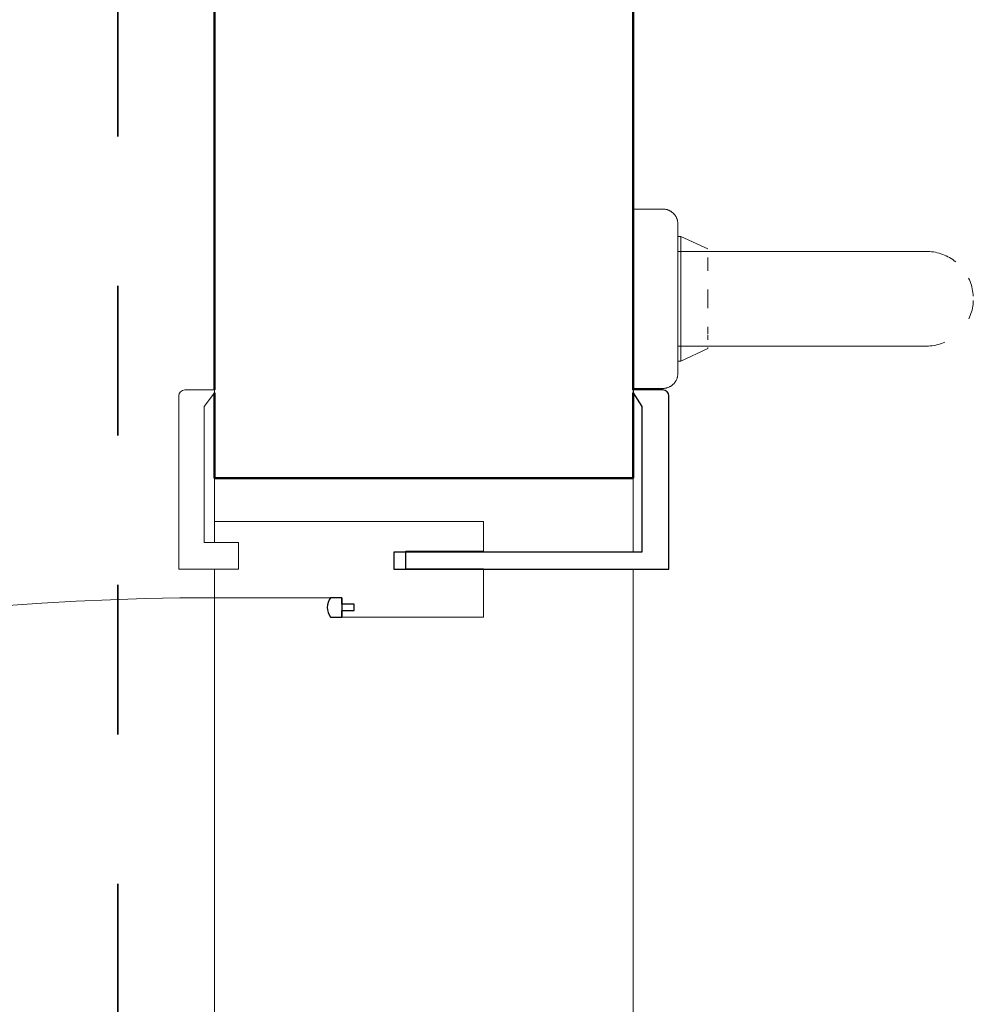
# Model space of a CAD drawing. Header units: millimetres. Extents: x 567 to 934, y -1 to 364.
# Tile 106 of 256: x 610.149 to 610.787, y 105.022 to 105.681. Entities that reach past the tile are written whole.
import ezdxf

# ---------------------------------------------------------------- set-up
doc = ezdxf.new("R2010")
doc.units = ezdxf.units.MM
doc.header["$MEASUREMENT"] = 0
doc.linetypes.add('Projeção', pattern=[0.0065, 0.005, -0.0015])
for name, color, linetype, lineweight in [('A-ANNO-SYMB', 7, 'Continuous', 9), ('A-WALL', 7, 'Continuous', 25), ('ARQ-ALV-REB', 7, 'Continuous', 18), ('ARQ-ESQUAD', 7, 'Continuous', 25), ('Peças hidrossanitárias', 7, 'Continuous', 13)]:
    doc.layers.add(name, color=color, linetype=linetype, lineweight=lineweight)
doc.layers.add('ARQ FINA', color=8, linetype='Continuous')

msp = doc.modelspace()

# ---------------------------------------------------------------- linework, layer by layer
at = {"layer": 'A-ANNO-SYMB', "color": 8, "linetype": 'Projeção', "lineweight": 35}
msp.add_line((610.21442, 109.50268), (610.21442, 103.43028), dxfattribs=at)
at = {"layer": 'A-WALL', "color": 8, "lineweight": 50}
for p, q in [((610.27911, 107.43516), (610.27911, 105.43316)), ((610.55911, 105.43316), (610.55911, 106.29416)), ((610.27911, 105.43116), (610.27911, 105.37416)), ((610.55911, 105.37416), (610.55911, 105.43116)), ((610.27911, 105.37416), (610.55911, 105.37416))]:
    msp.add_line(p, q, dxfattribs=at)
at = {"layer": 'ARQ FINA', "lineweight": 5}
for points in [[(610.57911, 105.55416), (610.57951, 105.55415), (610.57991, 105.55412), (610.58031, 105.55408), (610.5807, 105.55403), (610.58109, 105.55396), (610.58148, 105.55387), (610.58187, 105.55377), (610.58225, 105.55365), (610.58263, 105.55351), (610.583, 105.55337), (610.58337, 105.5532), (610.58373, 105.55303), (610.58408, 105.55283), (610.58442, 105.55263), (610.58475, 105.55241), (610.58508, 105.55218), (610.5854, 105.55193), (610.5857, 105.55167), (610.586, 105.5514), (610.58628, 105.55112), (610.58655, 105.55083), (610.58682, 105.55053), (610.58706, 105.55021), (610.5873, 105.54989), (610.58752, 105.54956), (610.58773, 105.54922), (610.58793, 105.54887), (610.58811, 105.54851), (610.58828, 105.54815), (610.58843, 105.54778), (610.58857, 105.5474), (610.58869, 105.54702), (610.5888, 105.54664), (610.58889, 105.54625), (610.58896, 105.54586), (610.58902, 105.54546), (610.58907, 105.54506), (610.5891, 105.54466), (610.58911, 105.54426), (610.58911, 105.54416)], [(610.57991, 105.55412), (610.58031, 105.55408), (610.5807, 105.55403), (610.58109, 105.55396), (610.58148, 105.55387), (610.58187, 105.55377), (610.58225, 105.55365), (610.58263, 105.55351), (610.583, 105.55337), (610.58337, 105.5532), (610.58373, 105.55303), (610.58408, 105.55283), (610.58442, 105.55263), (610.58475, 105.55241), (610.58508, 105.55218), (610.5854, 105.55193), (610.5857, 105.55167), (610.586, 105.5514), (610.58628, 105.55112), (610.58655, 105.55083), (610.58682, 105.55053), (610.58706, 105.55021), (610.5873, 105.54989), (610.58752, 105.54956), (610.58773, 105.54922), (610.58793, 105.54887), (610.58811, 105.54851), (610.58828, 105.54815), (610.58843, 105.54778), (610.58857, 105.5474), (610.58869, 105.54702), (610.5888, 105.54664), (610.58889, 105.54625), (610.58896, 105.54586), (610.58902, 105.54546), (610.58905, 105.54522)], [(610.58911, 105.54416), (610.58911, 105.54412), (610.58911, 105.544), (610.58911, 105.5438), (610.58911, 105.54352), (610.58911, 105.54316), (610.58911, 105.54272), (610.58911, 105.54221), (610.58911, 105.54162), (610.58911, 105.54095), (610.58911, 105.54021), (610.58911, 105.53939), (610.58911, 105.53851), (610.58911, 105.53755), (610.58911, 105.53652), (610.58911, 105.53542), (610.58911, 105.53426)], [(610.58911, 105.44416), (610.58911, 105.4442), (610.58911, 105.44432), (610.58911, 105.44452), (610.58911, 105.44479), (610.58911, 105.44515), (610.58911, 105.44559), (610.58911, 105.4461), (610.58911, 105.44669), (610.58911, 105.44736), (610.58911, 105.4481), (610.58911, 105.44892), (610.58911, 105.44981), (610.58911, 105.45076), (610.58911, 105.45179), (610.58911, 105.45289), (610.58911, 105.45405), (610.58911, 105.45528), (610.58911, 105.45657), (610.58911, 105.45791), (610.58911, 105.45932), (610.58911, 105.46078), (610.58911, 105.4623), (610.58911, 105.46386), (610.58911, 105.46548), (610.58911, 105.46714), (610.58911, 105.46884), (610.58911, 105.47059), (610.58911, 105.47237), (610.58911, 105.47419), (610.58911, 105.47604), (610.58911, 105.47792), (610.58911, 105.47982), (610.58911, 105.48175), (610.58911, 105.48369), (610.58911, 105.48566), (610.58911, 105.48763), (610.58911, 105.48962), (610.58911, 105.49162), (610.58911, 105.49362), (610.58911, 105.49562), (610.58911, 105.49761), (610.58911, 105.49961), (610.58911, 105.50159), (610.58911, 105.50356), (610.58911, 105.50552), (610.58911, 105.50745), (610.58911, 105.50937), (610.58911, 105.51126), (610.58911, 105.51313), (610.58911, 105.51496), (610.58911, 105.51676), (610.58911, 105.51853), (610.58911, 105.52026), (610.58911, 105.52194), (610.58911, 105.52358), (610.58911, 105.52517), (610.58911, 105.52672), (610.58911, 105.52821), (610.58911, 105.52965), (610.58911, 105.53103), (610.58911, 105.53235), (610.58911, 105.53361), (610.58911, 105.5348), (610.58911, 105.53594), (610.58911, 105.537), (610.58911, 105.538), (610.58911, 105.53892), (610.58911, 105.53978), (610.58911, 105.54056), (610.58911, 105.54127), (610.58911, 105.5419), (610.58911, 105.54245), (610.58911, 105.54293), (610.58911, 105.54333), (610.58911, 105.54366), (610.58911, 105.5439), (610.58911, 105.54406), (610.58911, 105.54414), (610.58911, 105.54416)], [(610.58911, 105.53939), (610.58911, 105.53851), (610.58911, 105.53755), (610.58911, 105.53652), (610.58911, 105.53542), (610.58911, 105.53426)], [(610.58911, 105.5348), (610.58911, 105.53594), (610.58911, 105.537), (610.58911, 105.538), (610.58911, 105.53892)], [(610.75517, 105.52586), (610.75509, 105.52586), (610.75483, 105.52586), (610.75441, 105.52586), (610.75382, 105.52586), (610.75306, 105.52586), (610.75213, 105.52586), (610.75104, 105.52586), (610.74979, 105.52586), (610.74837, 105.52586), (610.7468, 105.52586), (610.74507, 105.52586), (610.74319, 105.52586), (610.74115, 105.52586), (610.73897, 105.52586), (610.73665, 105.52586), (610.73418, 105.52586), (610.73158, 105.52586), (610.72885, 105.52586), (610.72599, 105.52586), (610.723, 105.52586), (610.7199, 105.52586), (610.71669, 105.52586), (610.71336, 105.52586), (610.70994, 105.52586), (610.70642, 105.52586), (610.7028, 105.52586), (610.6991, 105.52586), (610.69532, 105.52586), (610.69146, 105.52586), (610.68754, 105.52586), (610.68356, 105.52586), (610.67952, 105.52586), (610.67543, 105.52586), (610.6713, 105.52586), (610.66714, 105.52586), (610.66294, 105.52586), (610.65873, 105.52586), (610.65449, 105.52586), (610.65025, 105.52586), (610.64911, 105.52586)], [(610.64911, 105.52586), (610.65335, 105.52586), (610.65758, 105.52586), (610.66181, 105.52586), (610.66601, 105.52586), (610.67018, 105.52586), (610.67432, 105.52586), (610.67842, 105.52586), (610.68247, 105.52586), (610.68647, 105.52586), (610.69041, 105.52586), (610.69429, 105.52586), (610.69809, 105.52586), (610.70181, 105.52586), (610.70545, 105.52586), (610.709, 105.52586), (610.71245, 105.52586), (610.7158, 105.52586), (610.71905, 105.52586), (610.72218, 105.52586), (610.7252, 105.52586), (610.72809, 105.52586), (610.73086, 105.52586), (610.73349, 105.52586)], [(610.73368, 105.52586), (610.736, 105.52586), (610.73836, 105.52586), (610.74058, 105.52586), (610.74265, 105.52586), (610.74458, 105.52586), (610.74635, 105.52586), (610.74797, 105.52586), (610.74942, 105.52586), (610.75072, 105.52586), (610.75186, 105.52586), (610.75283, 105.52586), (610.75363, 105.52586), (610.75427, 105.52586), (610.75474, 105.52586), (610.75504, 105.52586), (610.75517, 105.52586), (610.75517, 105.52586)], [(610.75517, 105.52586), (610.75644, 105.52583), (610.75771, 105.52575), (610.75897, 105.52563), (610.76022, 105.52545), (610.76147, 105.52522), (610.76271, 105.52495), (610.76393, 105.52462), (610.76515, 105.52425), (610.76634, 105.52382), (610.76752, 105.52335), (610.76868, 105.52284), (610.76981, 105.52227), (610.77093, 105.52167), (610.77201, 105.52101), (610.77307, 105.52032), (610.77411, 105.51958), (610.77511, 105.5188)], [(610.78371, 105.50797), (610.78424, 105.50681), (610.78472, 105.50564), (610.78516, 105.50445), (610.78554, 105.50324), (610.78588, 105.50202), (610.78617, 105.50079), (610.78641, 105.49954), (610.7866, 105.49829), (610.78674, 105.49703), (610.78683, 105.49577)], [(610.78685, 105.49289), (610.78677, 105.49162), (610.78665, 105.49036), (610.78647, 105.48911), (610.78624, 105.48786), (610.78597, 105.48662), (610.78564, 105.4854), (610.78526, 105.48418), (610.78484, 105.48299), (610.78437, 105.48181), (610.78385, 105.48065)], [(610.64911, 105.46246), (610.65335, 105.46246), (610.65758, 105.46246), (610.66181, 105.46246), (610.66601, 105.46246), (610.67018, 105.46246), (610.67432, 105.46246), (610.67842, 105.46246), (610.68247, 105.46246), (610.68647, 105.46246), (610.69041, 105.46246), (610.69429, 105.46246), (610.69809, 105.46246), (610.70181, 105.46246), (610.70545, 105.46246), (610.709, 105.46246), (610.71245, 105.46246), (610.7158, 105.46246), (610.71905, 105.46246), (610.72218, 105.46246), (610.7252, 105.46246), (610.72809, 105.46246), (610.73086, 105.46246), (610.73349, 105.46246), (610.736, 105.46246), (610.73836, 105.46246), (610.74058, 105.46246), (610.74265, 105.46246), (610.74458, 105.46246), (610.74635, 105.46246), (610.74797, 105.46246), (610.74942, 105.46246), (610.75072, 105.46246), (610.75186, 105.46246), (610.75283, 105.46246), (610.75363, 105.46246), (610.75427, 105.46246), (610.75474, 105.46246), (610.75504, 105.46246), (610.75517, 105.46246), (610.75517, 105.46246)], [(610.7028, 105.46246), (610.6991, 105.46246), (610.69532, 105.46246), (610.69146, 105.46246), (610.68754, 105.46246), (610.68356, 105.46246), (610.67952, 105.46246), (610.67543, 105.46246), (610.6713, 105.46246), (610.66714, 105.46246), (610.66294, 105.46246), (610.65873, 105.46246), (610.65449, 105.46246), (610.65025, 105.46246)], [(610.75517, 105.46246), (610.75509, 105.46246), (610.75483, 105.46246), (610.75441, 105.46246), (610.75382, 105.46246), (610.75306, 105.46246), (610.75213, 105.46246), (610.75104, 105.46246), (610.74979, 105.46246), (610.74837, 105.46246), (610.7468, 105.46246), (610.74507, 105.46246), (610.74319, 105.46246), (610.74115, 105.46246), (610.73897, 105.46246), (610.73665, 105.46246), (610.73418, 105.46246), (610.73158, 105.46246), (610.72885, 105.46246)], [(610.76783, 105.46509), (610.76666, 105.46461), (610.76547, 105.46417), (610.76426, 105.46379), (610.76304, 105.46345), (610.76181, 105.46316), (610.76056, 105.46292), (610.75931, 105.46273), (610.75805, 105.46259), (610.75678, 105.4625), (610.75552, 105.46246), (610.75517, 105.46246)], [(610.58911, 105.44892), (610.58911, 105.44981), (610.58911, 105.45076), (610.58911, 105.45179), (610.58911, 105.45289), (610.58911, 105.45405)], [(610.58911, 105.45351), (610.58911, 105.45238), (610.58911, 105.45131), (610.58911, 105.45031), (610.58911, 105.44939), (610.58911, 105.44853), (610.58911, 105.44775), (610.58911, 105.44704), (610.58911, 105.44641), (610.58911, 105.44586), (610.58911, 105.44538), (610.58911, 105.44498), (610.58911, 105.44466), (610.58911, 105.44441), (610.58911, 105.44425), (610.58911, 105.44417), (610.58911, 105.44416)], [(610.58911, 105.45351), (610.58911, 105.45238), (610.58911, 105.45131), (610.58911, 105.45031), (610.58911, 105.44939)], [(610.58911, 105.44416), (610.5891, 105.44376), (610.58908, 105.44336), (610.58904, 105.44296), (610.58898, 105.44256), (610.58891, 105.44217), (610.58882, 105.44178), (610.58872, 105.44139), (610.5886, 105.44101), (610.58847, 105.44063), (610.58832, 105.44026), (610.58816, 105.4399), (610.58798, 105.43954), (610.58779, 105.43919), (610.58758, 105.43884), (610.58736, 105.43851), (610.58713, 105.43818), (610.58688, 105.43787), (610.58663, 105.43756), (610.58636, 105.43727), (610.58607, 105.43698), (610.58578, 105.43671), (610.58548, 105.43645), (610.58517, 105.4362), (610.58484, 105.43596), (610.58451, 105.43574), (610.58417, 105.43553), (610.58382, 105.43534), (610.58346, 105.43515), (610.5831, 105.43499), (610.58273, 105.43484), (610.58236, 105.4347), (610.58198, 105.43458), (610.58159, 105.43447), (610.5812, 105.43438), (610.58081, 105.4343), (610.58041, 105.43424), (610.58001, 105.4342), (610.57962, 105.43417), (610.57922, 105.43416), (610.57911, 105.43416)], [(610.58904, 105.44296), (610.58898, 105.44256), (610.58891, 105.44217), (610.58882, 105.44178), (610.58872, 105.44139), (610.5886, 105.44101), (610.58847, 105.44063), (610.58832, 105.44026), (610.58816, 105.4399), (610.58798, 105.43954), (610.58779, 105.43919), (610.58758, 105.43884), (610.58736, 105.43851), (610.58713, 105.43818), (610.58688, 105.43787), (610.58663, 105.43756), (610.58636, 105.43727), (610.58607, 105.43698), (610.58578, 105.43671), (610.58548, 105.43645), (610.58517, 105.4362), (610.58484, 105.43596), (610.58451, 105.43574), (610.58417, 105.43553), (610.58382, 105.43534), (610.58346, 105.43515), (610.5831, 105.43499), (610.58273, 105.43484), (610.58236, 105.4347), (610.58198, 105.43458), (610.58159, 105.43447), (610.5812, 105.43438), (610.58081, 105.4343), (610.58041, 105.43424), (610.58001, 105.4342)]]:
    msp.add_lwpolyline(points, dxfattribs=at)
at = {"layer": 'ARQ-ALV-REB', "color": 8}
for p, q in [((610.27911, 105.34516), (610.27911, 105.37416)), ((610.55911, 105.32456), (610.55911, 105.37416)), ((610.55911, 103.47516), (610.55911, 105.31316)), ((610.27911, 103.49416), (610.27911, 105.29416))]:
    msp.add_line(p, q, dxfattribs=at)
at = {"layer": 'ARQ-ESQUAD', "color": 8, "lineweight": 13}
for p, q in [((610.25511, 105.42916), (610.25511, 105.31316)), ((610.27911, 105.43316), (610.25911, 105.43316)), ((610.27211, 105.42216), (610.27911, 105.43116)), ((610.27911, 105.43116), (610.27911, 105.43316)), ((610.27211, 105.33116), (610.27211, 105.42216)), ((610.45911, 105.34516), (610.27911, 105.34516)), ((610.27911, 105.34516), (610.27911, 105.33116)), ((610.45911, 105.32536), (610.45911, 105.34516)), ((610.27911, 105.33116), (610.27211, 105.33116)), ((610.29511, 105.33116), (610.27211, 105.33116)), ((610.29511, 105.31316), (610.29511, 105.33116)), ((610.25511, 105.31316), (610.27911, 105.31316)), ((610.27911, 105.31316), (610.27911, 105.29416)), ((610.29511, 105.31316), (610.27911, 105.31316)), ((610.45911, 105.28116), (610.45911, 105.31316)), ((610.27911, 105.29416), (610.36419, 105.29416)), ((610.36419, 105.28116), (610.45911, 105.28116))]:
    msp.add_line(p, q, dxfattribs=at)
at = {"layer": 'ARQ-ESQUAD', "color": 8}
for p, q in [((610.57911, 105.43316), (610.55911, 105.43316)), ((610.55911, 105.43316), (610.55911, 105.43116)), ((610.55911, 105.43116), (610.56511, 105.42216)), ((610.58311, 105.31316), (610.58311, 105.42916)), ((610.56511, 105.42216), (610.56511, 105.32456)), ((610.56511, 105.32456), (610.39911, 105.32456)), ((610.39911, 105.32456), (610.39911, 105.31316)), ((610.40711, 105.31316), (610.40711, 105.32536)), ((610.40711, 105.32536), (610.45911, 105.32536)), ((610.39911, 105.31316), (610.58311, 105.31316)), ((610.45911, 105.31316), (610.40711, 105.31316)), ((610.36419, 105.29416), (610.35672, 105.29416)), ((610.36419, 105.28982), (610.36419, 105.29416)), ((610.36419, 105.29416), (610.36419, 105.28116)), ((610.37243, 105.28982), (610.36419, 105.28982)), ((610.37243, 105.28549), (610.37243, 105.28982)), ((610.36419, 105.28549), (610.37243, 105.28549)), ((610.36419, 105.28116), (610.36419, 105.28549)), ((610.35672, 105.28116), (610.36419, 105.28116))]:
    msp.add_line(p, q, dxfattribs=at)
at = {"layer": 'ARQ-ESQUAD', "color": 8, "lineweight": 13}
for centre, radius in [((610.25911, 105.42916), 0.004), ((610.27911, 103.49416), 1.8)]:
    msp.add_arc(centre, radius, 90, 180, dxfattribs=at)
at = {"layer": 'ARQ-ESQUAD', "color": 8}
for centre, radius, start, end in [((610.57911, 105.42916), 0.004, 0, 90), ((610.36495, 105.28766), 0.01049, 141.72399, 218.27601)]:
    msp.add_arc(centre, radius, start, end, dxfattribs=at)
at = {"layer": 'Peças hidrossanitárias', "color": 8}
for p, q in [((610.57911, 105.55416), (610.55911, 105.55416)), ((610.5911, 105.53585), (610.58911, 105.53585)), ((610.5911, 105.53585), (610.58911, 105.53585)), ((610.60911, 105.52746), (610.5911, 105.53585)), ((610.5911, 105.53585), (610.5911, 105.45246)), ((610.64911, 105.52586), (610.58911, 105.52586)), ((610.60911, 105.5217), (610.60911, 105.51286)), ((610.60911, 105.50041), (610.60911, 105.4879)), ((610.60911, 105.47545), (610.60911, 105.47061)), ((610.60911, 105.47004), (610.60911, 105.46661)), ((610.58911, 105.46246), (610.64911, 105.46246)), ((610.5911, 105.45246), (610.60911, 105.46086)), ((610.60911, 105.46163), (610.60911, 105.46086)), ((610.58911, 105.45246), (610.5911, 105.45246)), ((610.58911, 105.45246), (610.5911, 105.45246)), ((610.55911, 105.43416), (610.57911, 105.43416))]:
    msp.add_line(p, q, dxfattribs=at)
at = {"layer": 'Peças hidrossanitárias', "color": 8, "flags": 128}
for points in [[(610.57911, 105.55416), (610.57951, 105.55415), (610.57991, 105.55412), (610.58031, 105.55408), (610.5807, 105.55403), (610.58109, 105.55396), (610.58148, 105.55387), (610.58187, 105.55377), (610.58225, 105.55365), (610.58263, 105.55351), (610.583, 105.55337), (610.58337, 105.5532), (610.58373, 105.55303), (610.58408, 105.55283), (610.58442, 105.55263), (610.58475, 105.55241), (610.58508, 105.55218), (610.5854, 105.55193), (610.5857, 105.55167), (610.586, 105.5514), (610.58628, 105.55112), (610.58655, 105.55083), (610.58682, 105.55053), (610.58706, 105.55021), (610.5873, 105.54989), (610.58752, 105.54956), (610.58773, 105.54922), (610.58793, 105.54887), (610.58811, 105.54851), (610.58828, 105.54815), (610.58843, 105.54778), (610.58857, 105.5474), (610.58869, 105.54702), (610.5888, 105.54664), (610.58889, 105.54625), (610.58896, 105.54586), (610.58902, 105.54546), (610.58907, 105.54506), (610.5891, 105.54466), (610.58911, 105.54426), (610.58911, 105.54416)], [(610.57991, 105.55412), (610.58031, 105.55408), (610.5807, 105.55403), (610.58109, 105.55396), (610.58148, 105.55387), (610.58187, 105.55377), (610.58225, 105.55365), (610.58263, 105.55351), (610.583, 105.55337), (610.58337, 105.5532), (610.58373, 105.55303), (610.58408, 105.55283), (610.58442, 105.55263), (610.58475, 105.55241), (610.58508, 105.55218), (610.5854, 105.55193), (610.5857, 105.55167), (610.586, 105.5514), (610.58628, 105.55112), (610.58655, 105.55083), (610.58682, 105.55053), (610.58706, 105.55021), (610.5873, 105.54989), (610.58752, 105.54956), (610.58773, 105.54922), (610.58793, 105.54887), (610.58811, 105.54851), (610.58828, 105.54815), (610.58843, 105.54778), (610.58857, 105.5474), (610.58869, 105.54702), (610.5888, 105.54664), (610.58889, 105.54625), (610.58896, 105.54586), (610.58902, 105.54546)], [(610.58911, 105.54416), (610.58911, 105.54412), (610.58911, 105.544), (610.58911, 105.5438), (610.58911, 105.54352), (610.58911, 105.54316), (610.58911, 105.54272), (610.58911, 105.54221), (610.58911, 105.54162), (610.58911, 105.54095), (610.58911, 105.54021), (610.58911, 105.53939), (610.58911, 105.53851), (610.58911, 105.53755), (610.58911, 105.53652), (610.58911, 105.53542), (610.58911, 105.53426)], [(610.58911, 105.44416), (610.58911, 105.4442), (610.58911, 105.44432), (610.58911, 105.44452), (610.58911, 105.44479), (610.58911, 105.44515), (610.58911, 105.44559), (610.58911, 105.4461), (610.58911, 105.44669), (610.58911, 105.44736), (610.58911, 105.4481), (610.58911, 105.44892), (610.58911, 105.44981), (610.58911, 105.45076), (610.58911, 105.45179), (610.58911, 105.45289), (610.58911, 105.45405), (610.58911, 105.45528), (610.58911, 105.45657), (610.58911, 105.45791), (610.58911, 105.45932), (610.58911, 105.46078), (610.58911, 105.4623), (610.58911, 105.46386), (610.58911, 105.46548), (610.58911, 105.46714), (610.58911, 105.46884), (610.58911, 105.47059), (610.58911, 105.47237), (610.58911, 105.47419), (610.58911, 105.47604), (610.58911, 105.47792), (610.58911, 105.47982), (610.58911, 105.48175), (610.58911, 105.48369), (610.58911, 105.48566), (610.58911, 105.48763), (610.58911, 105.48962), (610.58911, 105.49162), (610.58911, 105.49362), (610.58911, 105.49562), (610.58911, 105.49761), (610.58911, 105.49961), (610.58911, 105.50159), (610.58911, 105.50356), (610.58911, 105.50552), (610.58911, 105.50745), (610.58911, 105.50937), (610.58911, 105.51126), (610.58911, 105.51313), (610.58911, 105.51496), (610.58911, 105.51676), (610.58911, 105.51853), (610.58911, 105.52026), (610.58911, 105.52194), (610.58911, 105.52358), (610.58911, 105.52517), (610.58911, 105.52672), (610.58911, 105.52821), (610.58911, 105.52965), (610.58911, 105.53103), (610.58911, 105.53235), (610.58911, 105.53361), (610.58911, 105.5348), (610.58911, 105.53594), (610.58911, 105.537), (610.58911, 105.538), (610.58911, 105.53892), (610.58911, 105.53978), (610.58911, 105.54056), (610.58911, 105.54127), (610.58911, 105.5419), (610.58911, 105.54245), (610.58911, 105.54293), (610.58911, 105.54333), (610.58911, 105.54366), (610.58911, 105.5439), (610.58911, 105.54406), (610.58911, 105.54414), (610.58911, 105.54416)], [(610.58911, 105.53939), (610.58911, 105.53851), (610.58911, 105.53755), (610.58911, 105.53652), (610.58911, 105.53542), (610.58911, 105.53426)], [(610.58911, 105.5348), (610.58911, 105.53594), (610.58911, 105.537), (610.58911, 105.538), (610.58911, 105.53892)], [(610.75517, 105.52586), (610.75509, 105.52586), (610.75483, 105.52586), (610.75441, 105.52586), (610.75382, 105.52586), (610.75306, 105.52586), (610.75213, 105.52586), (610.75104, 105.52586), (610.74979, 105.52586), (610.74837, 105.52586), (610.7468, 105.52586), (610.74507, 105.52586), (610.74319, 105.52586), (610.74115, 105.52586), (610.73897, 105.52586), (610.73665, 105.52586), (610.73418, 105.52586), (610.73158, 105.52586), (610.72885, 105.52586), (610.72599, 105.52586), (610.723, 105.52586), (610.7199, 105.52586), (610.71669, 105.52586), (610.71336, 105.52586), (610.70994, 105.52586), (610.70642, 105.52586), (610.7028, 105.52586), (610.6991, 105.52586), (610.69532, 105.52586), (610.69146, 105.52586), (610.68754, 105.52586), (610.68356, 105.52586), (610.67952, 105.52586), (610.67543, 105.52586), (610.6713, 105.52586), (610.66714, 105.52586), (610.66294, 105.52586), (610.65873, 105.52586), (610.65449, 105.52586), (610.65025, 105.52586), (610.64911, 105.52586)], [(610.64911, 105.52586), (610.65335, 105.52586), (610.65758, 105.52586), (610.66181, 105.52586), (610.66601, 105.52586), (610.67018, 105.52586), (610.67432, 105.52586), (610.67842, 105.52586), (610.68247, 105.52586), (610.68647, 105.52586), (610.69041, 105.52586), (610.69429, 105.52586), (610.69809, 105.52586), (610.70181, 105.52586), (610.70545, 105.52586), (610.709, 105.52586), (610.71245, 105.52586), (610.7158, 105.52586), (610.71905, 105.52586), (610.72218, 105.52586), (610.7252, 105.52586), (610.72809, 105.52586), (610.73086, 105.52586), (610.73349, 105.52586)], [(610.73396, 105.52586), (610.736, 105.52586), (610.73836, 105.52586), (610.74058, 105.52586), (610.74265, 105.52586), (610.74458, 105.52586), (610.74635, 105.52586), (610.74797, 105.52586), (610.74942, 105.52586), (610.75072, 105.52586), (610.75186, 105.52586), (610.75283, 105.52586), (610.75363, 105.52586), (610.75427, 105.52586), (610.75474, 105.52586), (610.75504, 105.52586), (610.75517, 105.52586), (610.75517, 105.52586)], [(610.75517, 105.52586), (610.75644, 105.52583), (610.75771, 105.52575), (610.75897, 105.52563), (610.76022, 105.52545), (610.76147, 105.52522), (610.76271, 105.52495), (610.76393, 105.52462), (610.76515, 105.52425), (610.76634, 105.52382), (610.76752, 105.52335), (610.76868, 105.52284), (610.76981, 105.52227), (610.77093, 105.52167), (610.77201, 105.52101), (610.77307, 105.52032), (610.77411, 105.51958), (610.77511, 105.5188)], [(610.78371, 105.50797), (610.78424, 105.50681), (610.78472, 105.50564), (610.78516, 105.50445), (610.78554, 105.50324), (610.78588, 105.50202), (610.78617, 105.50079), (610.78641, 105.49954), (610.7866, 105.49829), (610.78674, 105.49703), (610.78683, 105.49577)], [(610.78685, 105.49289), (610.78677, 105.49162), (610.78665, 105.49036), (610.78647, 105.48911), (610.78624, 105.48786), (610.78597, 105.48662), (610.78564, 105.4854), (610.78526, 105.48418), (610.78484, 105.48299), (610.78437, 105.48181), (610.78385, 105.48065)], [(610.64911, 105.46246), (610.65335, 105.46246), (610.65758, 105.46246), (610.66181, 105.46246), (610.66601, 105.46246), (610.67018, 105.46246), (610.67432, 105.46246), (610.67842, 105.46246), (610.68247, 105.46246), (610.68647, 105.46246), (610.69041, 105.46246), (610.69429, 105.46246), (610.69809, 105.46246), (610.70181, 105.46246), (610.70545, 105.46246), (610.709, 105.46246), (610.71245, 105.46246), (610.7158, 105.46246), (610.71905, 105.46246), (610.72218, 105.46246), (610.7252, 105.46246), (610.72809, 105.46246), (610.73086, 105.46246), (610.73349, 105.46246), (610.736, 105.46246), (610.73836, 105.46246), (610.74058, 105.46246), (610.74265, 105.46246), (610.74458, 105.46246), (610.74635, 105.46246), (610.74797, 105.46246), (610.74942, 105.46246), (610.75072, 105.46246), (610.75186, 105.46246), (610.75283, 105.46246), (610.75363, 105.46246), (610.75427, 105.46246), (610.75474, 105.46246), (610.75504, 105.46246), (610.75517, 105.46246), (610.75517, 105.46246)], [(610.7028, 105.46246), (610.6991, 105.46246), (610.69532, 105.46246), (610.69146, 105.46246), (610.68754, 105.46246), (610.68356, 105.46246), (610.67952, 105.46246), (610.67543, 105.46246), (610.6713, 105.46246), (610.66714, 105.46246), (610.66294, 105.46246), (610.65873, 105.46246), (610.65449, 105.46246), (610.65025, 105.46246)], [(610.75517, 105.46246), (610.75509, 105.46246), (610.75483, 105.46246), (610.75441, 105.46246), (610.75382, 105.46246), (610.75306, 105.46246), (610.75213, 105.46246), (610.75104, 105.46246), (610.74979, 105.46246), (610.74837, 105.46246), (610.7468, 105.46246), (610.74507, 105.46246), (610.74319, 105.46246), (610.74115, 105.46246), (610.73897, 105.46246), (610.73665, 105.46246), (610.73418, 105.46246), (610.73158, 105.46246), (610.72885, 105.46246)], [(610.76783, 105.46509), (610.76666, 105.46461), (610.76547, 105.46417), (610.76426, 105.46379), (610.76304, 105.46345), (610.76181, 105.46316), (610.76056, 105.46292), (610.75931, 105.46273), (610.75805, 105.46259), (610.75678, 105.4625), (610.75552, 105.46246), (610.75517, 105.46246)], [(610.58911, 105.44892), (610.58911, 105.44981), (610.58911, 105.45076), (610.58911, 105.45179), (610.58911, 105.45289), (610.58911, 105.45405)], [(610.58911, 105.45351), (610.58911, 105.45238), (610.58911, 105.45131), (610.58911, 105.45031), (610.58911, 105.44939), (610.58911, 105.44853), (610.58911, 105.44775), (610.58911, 105.44704), (610.58911, 105.44641), (610.58911, 105.44586), (610.58911, 105.44538), (610.58911, 105.44498), (610.58911, 105.44466), (610.58911, 105.44441), (610.58911, 105.44425), (610.58911, 105.44417), (610.58911, 105.44416)], [(610.58911, 105.45351), (610.58911, 105.45238), (610.58911, 105.45131), (610.58911, 105.45031), (610.58911, 105.44939)], [(610.58911, 105.44416), (610.5891, 105.44376), (610.58908, 105.44336), (610.58904, 105.44296), (610.58898, 105.44256), (610.58891, 105.44217), (610.58882, 105.44178), (610.58872, 105.44139), (610.5886, 105.44101), (610.58847, 105.44063), (610.58832, 105.44026), (610.58816, 105.4399), (610.58798, 105.43954), (610.58779, 105.43919), (610.58758, 105.43884), (610.58736, 105.43851), (610.58713, 105.43818), (610.58688, 105.43787), (610.58663, 105.43756), (610.58636, 105.43727), (610.58607, 105.43698), (610.58578, 105.43671), (610.58548, 105.43645), (610.58517, 105.4362), (610.58484, 105.43596), (610.58451, 105.43574), (610.58417, 105.43553), (610.58382, 105.43534), (610.58346, 105.43515), (610.5831, 105.43499), (610.58273, 105.43484), (610.58236, 105.4347), (610.58198, 105.43458), (610.58159, 105.43447), (610.5812, 105.43438), (610.58081, 105.4343), (610.58041, 105.43424), (610.58001, 105.4342), (610.57962, 105.43417), (610.57922, 105.43416), (610.57911, 105.43416)], [(610.58904, 105.44296), (610.58898, 105.44256), (610.58891, 105.44217), (610.58882, 105.44178), (610.58872, 105.44139), (610.5886, 105.44101), (610.58847, 105.44063), (610.58832, 105.44026), (610.58816, 105.4399), (610.58798, 105.43954), (610.58779, 105.43919), (610.58758, 105.43884), (610.58736, 105.43851), (610.58713, 105.43818), (610.58688, 105.43787), (610.58663, 105.43756), (610.58636, 105.43727), (610.58607, 105.43698), (610.58578, 105.43671), (610.58548, 105.43645), (610.58517, 105.4362), (610.58484, 105.43596), (610.58451, 105.43574), (610.58417, 105.43553), (610.58382, 105.43534), (610.58346, 105.43515), (610.5831, 105.43499), (610.58273, 105.43484), (610.58236, 105.4347), (610.58198, 105.43458), (610.58159, 105.43447), (610.5812, 105.43438), (610.58081, 105.4343), (610.58041, 105.43424), (610.58001, 105.4342)]]:
    msp.add_lwpolyline(points, dxfattribs=at)

doc.saveas('drawing.dxf')
